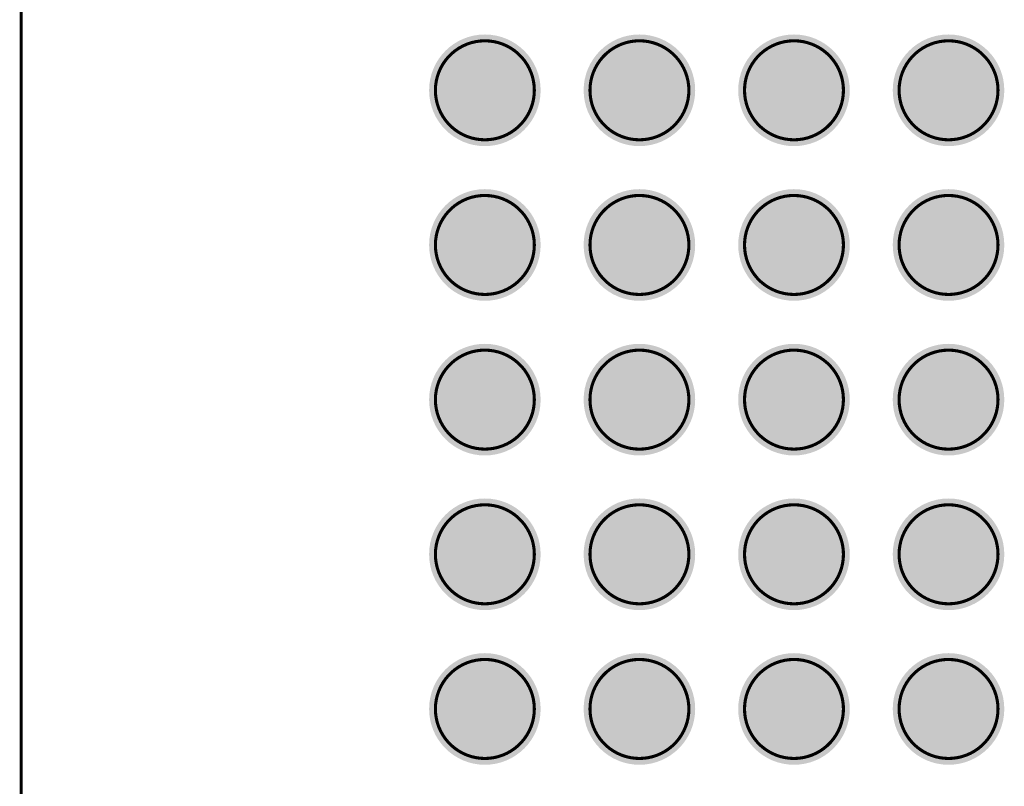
# Model space of a CAD drawing. Header units: inches. Extents: x -0.12 to 1.77, y 0 to 1.45.
# Tile 18 of 24: x 0.59 to 0.9, y 0.71 to 0.96. Entities that reach past the tile are written whole.
import ezdxf

# ---------------------------------------------------------------- set-up
doc = ezdxf.new("R2010")
doc.units = ezdxf.units.IN
doc.header["$MEASUREMENT"] = 0
for name, color, linetype in [('Mechanical 7', 56, 'Continuous'), ('Top Layer', 1, 'Continuous'), ('Top Paste', 8, 'Continuous'), ('Top Solder', 216, 'Continuous')]:
    doc.layers.add(name, color=color, linetype=linetype)

# ---------------------------------------------------------------- blocks, each defined once
blk = doc.blocks.new('OSM__S____S_S______P________S____1')
at = {"layer": 'Mechanical 7', "const_width": 0.000984}
blk.add_lwpolyline([(0, -0.59055), (0, 0.59055)], dxfattribs=at)
for points in [[(0.13188, 0.34449, -0.414214), (0.14763, 0.36024)], [(0.14763, 0.36024, -0.414214), (0.16338, 0.34449)], [(0.1811, 0.34449, -0.414214), (0.19685, 0.36024)], [(0.19684, 0.36024, -0.414214), (0.21259, 0.34449)], [(0.23031, 0.34449, -0.414214), (0.24606, 0.36024)], [(0.24606, 0.36024, -0.414214), (0.2618, 0.34449)], [(0.27953, 0.34449, -0.414214), (0.29528, 0.36024)], [(0.29527, 0.36024, -0.414214), (0.31102, 0.34449)], [(0.14763, 0.32874, -0.414214), (0.13188, 0.34449)], [(0.16338, 0.34449, -0.414214), (0.14763, 0.32874)], [(0.19684, 0.32874, -0.414214), (0.1811, 0.34449)], [(0.21259, 0.34449, -0.414214), (0.19684, 0.32874)], [(0.24606, 0.32874, -0.414214), (0.23031, 0.34449)], [(0.2618, 0.34449, -0.414214), (0.24606, 0.32874)], [(0.29527, 0.32874, -0.414214), (0.27953, 0.34449)], [(0.31102, 0.34449, -0.414214), (0.29527, 0.32874)], [(0.13188, 0.29528, -0.414214), (0.14763, 0.31103)], [(0.14763, 0.31102, -0.414214), (0.16338, 0.29528)], [(0.1811, 0.29527, -0.414214), (0.19685, 0.31103)], [(0.19684, 0.31102, -0.414214), (0.21259, 0.29527)], [(0.23031, 0.29528, -0.414214), (0.24606, 0.31103)], [(0.24606, 0.31102, -0.414214), (0.2618, 0.29528)], [(0.27953, 0.29527, -0.414214), (0.29528, 0.31103)], [(0.29527, 0.31102, -0.414214), (0.31102, 0.29527)], [(0.14763, 0.27953, -0.414214), (0.13188, 0.29528)], [(0.16338, 0.29528, -0.414214), (0.14763, 0.27953)], [(0.19684, 0.27953, -0.414214), (0.1811, 0.29527)], [(0.21259, 0.29527, -0.414214), (0.19684, 0.27953)], [(0.24606, 0.27953, -0.414214), (0.23031, 0.29528)], [(0.2618, 0.29528, -0.414214), (0.24606, 0.27953)], [(0.29527, 0.27953, -0.414214), (0.27953, 0.29527)], [(0.31102, 0.29527, -0.414214), (0.29527, 0.27953)], [(0.13188, 0.24606, -0.414214), (0.14763, 0.26182)], [(0.14763, 0.26181, -0.414214), (0.16338, 0.24606)], [(0.1811, 0.24606, -0.414214), (0.19685, 0.26181)], [(0.19684, 0.26181, -0.414214), (0.21259, 0.24606)], [(0.23031, 0.24606, -0.414214), (0.24606, 0.26182)], [(0.24606, 0.26181, -0.414214), (0.2618, 0.24606)], [(0.27952, 0.24606, -0.414214), (0.29528, 0.26181)], [(0.29527, 0.26181, -0.414214), (0.31102, 0.24606)], [(0.14763, 0.23032, -0.414214), (0.13188, 0.24606)], [(0.16338, 0.24606, -0.414214), (0.14763, 0.23032)], [(0.19684, 0.23031, -0.414214), (0.1811, 0.24606)], [(0.21259, 0.24606, -0.414214), (0.19684, 0.23031)], [(0.24606, 0.23032, -0.414214), (0.23031, 0.24606)], [(0.2618, 0.24606, -0.414214), (0.24606, 0.23032)], [(0.29527, 0.23031, -0.414214), (0.27952, 0.24606)], [(0.31102, 0.24606, -0.414214), (0.29527, 0.23031)], [(0.13188, 0.19685, -0.414214), (0.14763, 0.2126)], [(0.14763, 0.2126, -0.414214), (0.16338, 0.19685)], [(0.1811, 0.19685, -0.414214), (0.19685, 0.2126)], [(0.19684, 0.2126, -0.414214), (0.21259, 0.19685)], [(0.23031, 0.19685, -0.414214), (0.24606, 0.2126)], [(0.24606, 0.2126, -0.414214), (0.2618, 0.19685)], [(0.27953, 0.19685, -0.414214), (0.29528, 0.2126)], [(0.29527, 0.2126, -0.414214), (0.31102, 0.19685)], [(0.14763, 0.1811, -0.414214), (0.13188, 0.19685)], [(0.16338, 0.19685, -0.414214), (0.14763, 0.1811)], [(0.19684, 0.1811, -0.414214), (0.1811, 0.19685)], [(0.21259, 0.19685, -0.414214), (0.19684, 0.1811)], [(0.24606, 0.1811, -0.414214), (0.23031, 0.19685)], [(0.2618, 0.19685, -0.414214), (0.24606, 0.1811)], [(0.29527, 0.1811, -0.414214), (0.27953, 0.19685)], [(0.31102, 0.19685, -0.414214), (0.29527, 0.1811)], [(0.13188, 0.14764, -0.414214), (0.14763, 0.16339)], [(0.14763, 0.16339, -0.414214), (0.16338, 0.14764)], [(0.1811, 0.14764, -0.414214), (0.19685, 0.16339)], [(0.19684, 0.16338, -0.414214), (0.21259, 0.14764)], [(0.23031, 0.14764, -0.414214), (0.24606, 0.16339)], [(0.24606, 0.16339, -0.414214), (0.2618, 0.14764)], [(0.27953, 0.14764, -0.414214), (0.29528, 0.16339)], [(0.29527, 0.16338, -0.414214), (0.31102, 0.14764)], [(0.14763, 0.13189, -0.414214), (0.13188, 0.14764)], [(0.16338, 0.14764, -0.414214), (0.14763, 0.13189)], [(0.19684, 0.13189, -0.414214), (0.1811, 0.14764)], [(0.21259, 0.14764, -0.414214), (0.19684, 0.13189)], [(0.24606, 0.13189, -0.414214), (0.23031, 0.14764)], [(0.2618, 0.14764, -0.414214), (0.24606, 0.13189)], [(0.29527, 0.13189, -0.414214), (0.27953, 0.14764)], [(0.31102, 0.14764, -0.414214), (0.29527, 0.13189)]]:
    blk.add_lwpolyline(points, format="xyb", dxfattribs=at)
at = {"layer": 'Mechanical 7', "const_width": 0.000492}
for points in [[(0.14739, 0.36024, 1), (0.14788, 0.36024, 1)], [(0.14739, 0.36024, 1), (0.14788, 0.36024, 1)], [(0.1966, 0.36024, 1), (0.19709, 0.36024, 1)], [(0.1966, 0.36024, 1), (0.19709, 0.36024, 1)], [(0.24581, 0.36024, 1), (0.2463, 0.36024, 1)], [(0.24581, 0.36024, 1), (0.24631, 0.36024, 1)], [(0.29503, 0.36024, 1), (0.29552, 0.36024, 1)], [(0.29503, 0.36024, 1), (0.29552, 0.36024, 1)], [(0.13164, 0.34449, 1), (0.13213, 0.34449, 1)], [(0.13164, 0.34449, 1), (0.13213, 0.34449, 1)], [(0.16313, 0.34449, 1), (0.16363, 0.34449, 1)], [(0.16313, 0.34449, 1), (0.16363, 0.34449, 1)], [(0.18085, 0.34449, 1), (0.18134, 0.34449, 1)], [(0.18085, 0.34449, 1), (0.18134, 0.34449, 1)], [(0.21235, 0.34449, 1), (0.21284, 0.34449, 1)], [(0.21235, 0.34449, 1), (0.21284, 0.34449, 1)], [(0.23006, 0.34449, 1), (0.23055, 0.34449, 1)], [(0.23006, 0.34449, 1), (0.23055, 0.34449, 1)], [(0.26156, 0.34449, 1), (0.26205, 0.34449, 1)], [(0.26156, 0.34449, 1), (0.26205, 0.34449, 1)], [(0.27928, 0.34449, 1), (0.27977, 0.34449, 1)], [(0.27928, 0.34449, 1), (0.27977, 0.34449, 1)], [(0.31078, 0.34449, 1), (0.31127, 0.34449, 1)], [(0.31078, 0.34449, 1), (0.31127, 0.34449, 1)], [(0.14739, 0.32874, 1), (0.14788, 0.32874, 1)], [(0.14739, 0.32874, 1), (0.14788, 0.32874, 1)], [(0.1966, 0.32874, 1), (0.19709, 0.32874, 1)], [(0.1966, 0.32874, 1), (0.19709, 0.32874, 1)], [(0.24581, 0.32874, 1), (0.2463, 0.32874, 1)], [(0.24581, 0.32874, 1), (0.2463, 0.32874, 1)], [(0.29503, 0.32874, 1), (0.29552, 0.32874, 1)], [(0.29503, 0.32874, 1), (0.29552, 0.32874, 1)], [(0.14739, 0.31102, 1), (0.14788, 0.31102, 1)], [(0.14739, 0.31103, 1), (0.14788, 0.31103, 1)], [(0.1966, 0.31102, 1), (0.19709, 0.31102, 1)], [(0.1966, 0.31103, 1), (0.19709, 0.31103, 1)], [(0.24581, 0.31102, 1), (0.2463, 0.31102, 1)], [(0.24581, 0.31103, 1), (0.24631, 0.31103, 1)], [(0.29503, 0.31103, 1), (0.29552, 0.31103, 1)], [(0.29503, 0.31102, 1), (0.29552, 0.31102, 1)], [(0.13164, 0.29528, 1), (0.13213, 0.29528, 1)], [(0.13164, 0.29528, 1), (0.13213, 0.29528, 1)], [(0.16313, 0.29528, 1), (0.16363, 0.29528, 1)], [(0.16313, 0.29528, 1), (0.16363, 0.29528, 1)], [(0.18085, 0.29527, 1), (0.18134, 0.29527, 1)], [(0.18085, 0.29527, 1), (0.18134, 0.29527, 1)], [(0.21235, 0.29527, 1), (0.21284, 0.29527, 1)], [(0.21235, 0.29527, 1), (0.21284, 0.29527, 1)], [(0.23006, 0.29528, 1), (0.23055, 0.29528, 1)], [(0.23006, 0.29528, 1), (0.23055, 0.29528, 1)], [(0.26156, 0.29528, 1), (0.26205, 0.29528, 1)], [(0.26156, 0.29528, 1), (0.26205, 0.29528, 1)], [(0.27928, 0.29527, 1), (0.27977, 0.29527, 1)], [(0.27928, 0.29527, 1), (0.27977, 0.29527, 1)], [(0.31078, 0.29527, 1), (0.31127, 0.29527, 1)], [(0.31078, 0.29527, 1), (0.31127, 0.29527, 1)], [(0.14739, 0.27953, 1), (0.14788, 0.27953, 1)], [(0.14739, 0.27953, 1), (0.14788, 0.27953, 1)], [(0.1966, 0.27953, 1), (0.19709, 0.27953, 1)], [(0.1966, 0.27953, 1), (0.19709, 0.27953, 1)], [(0.24581, 0.27953, 1), (0.2463, 0.27953, 1)], [(0.24581, 0.27953, 1), (0.2463, 0.27953, 1)], [(0.29503, 0.27953, 1), (0.29552, 0.27953, 1)], [(0.29503, 0.27953, 1), (0.29552, 0.27953, 1)], [(0.14739, 0.26182, 1), (0.14788, 0.26182, 1)], [(0.14738, 0.26181, 1), (0.14788, 0.26181, 1)], [(0.1966, 0.26181, 1), (0.19709, 0.26181, 1)], [(0.1966, 0.26181, 1), (0.19709, 0.26181, 1)], [(0.24581, 0.26181, 1), (0.2463, 0.26181, 1)], [(0.24581, 0.26182, 1), (0.2463, 0.26182, 1)], [(0.29503, 0.26181, 1), (0.29552, 0.26181, 1)], [(0.29503, 0.26181, 1), (0.29552, 0.26181, 1)], [(0.13164, 0.24606, 1), (0.13213, 0.24606, 1)], [(0.13164, 0.24606, 1), (0.13213, 0.24606, 1)], [(0.16313, 0.24606, 1), (0.16362, 0.24606, 1)], [(0.16313, 0.24606, 1), (0.16362, 0.24606, 1)], [(0.18085, 0.24606, 1), (0.18134, 0.24606, 1)], [(0.18085, 0.24606, 1), (0.18134, 0.24606, 1)], [(0.21235, 0.24606, 1), (0.21284, 0.24606, 1)], [(0.21235, 0.24606, 1), (0.21284, 0.24606, 1)], [(0.23006, 0.24606, 1), (0.23055, 0.24606, 1)], [(0.23006, 0.24606, 1), (0.23055, 0.24606, 1)], [(0.26156, 0.24606, 1), (0.26205, 0.24606, 1)], [(0.26156, 0.24606, 1), (0.26205, 0.24606, 1)], [(0.27928, 0.24606, 1), (0.27977, 0.24606, 1)], [(0.27928, 0.24606, 1), (0.27977, 0.24606, 1)], [(0.31077, 0.24606, 1), (0.31127, 0.24606, 1)], [(0.31077, 0.24606, 1), (0.31127, 0.24606, 1)], [(0.14738, 0.23032, 1), (0.14788, 0.23032, 1)], [(0.14738, 0.23032, 1), (0.14788, 0.23032, 1)], [(0.1966, 0.23031, 1), (0.19709, 0.23031, 1)], [(0.1966, 0.23031, 1), (0.19709, 0.23031, 1)], [(0.24581, 0.23032, 1), (0.2463, 0.23032, 1)], [(0.24581, 0.23032, 1), (0.2463, 0.23032, 1)], [(0.29503, 0.23031, 1), (0.29552, 0.23031, 1)], [(0.29503, 0.23031, 1), (0.29552, 0.23031, 1)], [(0.14739, 0.2126, 1), (0.14788, 0.2126, 1)], [(0.14739, 0.2126, 1), (0.14788, 0.2126, 1)], [(0.1966, 0.2126, 1), (0.19709, 0.2126, 1)], [(0.1966, 0.2126, 1), (0.19709, 0.2126, 1)], [(0.24581, 0.2126, 1), (0.2463, 0.2126, 1)], [(0.24581, 0.2126, 1), (0.24631, 0.2126, 1)], [(0.29503, 0.2126, 1), (0.29552, 0.2126, 1)], [(0.29503, 0.2126, 1), (0.29552, 0.2126, 1)], [(0.13164, 0.19685, 1), (0.13213, 0.19685, 1)], [(0.13164, 0.19685, 1), (0.13213, 0.19685, 1)], [(0.16313, 0.19685, 1), (0.16363, 0.19685, 1)], [(0.16313, 0.19685, 1), (0.16363, 0.19685, 1)], [(0.18085, 0.19685, 1), (0.18134, 0.19685, 1)], [(0.18085, 0.19685, 1), (0.18134, 0.19685, 1)], [(0.21235, 0.19685, 1), (0.21284, 0.19685, 1)], [(0.21235, 0.19685, 1), (0.21284, 0.19685, 1)], [(0.23006, 0.19685, 1), (0.23055, 0.19685, 1)], [(0.23006, 0.19685, 1), (0.23055, 0.19685, 1)], [(0.26156, 0.19685, 1), (0.26205, 0.19685, 1)], [(0.26156, 0.19685, 1), (0.26205, 0.19685, 1)], [(0.27928, 0.19685, 1), (0.27977, 0.19685, 1)], [(0.27928, 0.19685, 1), (0.27977, 0.19685, 1)], [(0.31078, 0.19685, 1), (0.31127, 0.19685, 1)], [(0.31078, 0.19685, 1), (0.31127, 0.19685, 1)], [(0.14739, 0.1811, 1), (0.14788, 0.1811, 1)], [(0.14739, 0.1811, 1), (0.14788, 0.1811, 1)], [(0.1966, 0.1811, 1), (0.19709, 0.1811, 1)], [(0.1966, 0.1811, 1), (0.19709, 0.1811, 1)], [(0.24581, 0.1811, 1), (0.2463, 0.1811, 1)], [(0.24581, 0.1811, 1), (0.2463, 0.1811, 1)], [(0.29503, 0.1811, 1), (0.29552, 0.1811, 1)], [(0.29503, 0.1811, 1), (0.29552, 0.1811, 1)], [(0.14739, 0.16339, 1), (0.14788, 0.16339, 1)], [(0.14739, 0.16339, 1), (0.14788, 0.16339, 1)], [(0.1966, 0.16338, 1), (0.19709, 0.16338, 1)], [(0.1966, 0.16339, 1), (0.19709, 0.16339, 1)], [(0.24581, 0.16339, 1), (0.2463, 0.16339, 1)], [(0.24581, 0.16339, 1), (0.24631, 0.16339, 1)], [(0.29503, 0.16338, 1), (0.29552, 0.16338, 1)], [(0.29503, 0.16339, 1), (0.29552, 0.16339, 1)], [(0.13164, 0.14764, 1), (0.13213, 0.14764, 1)], [(0.13164, 0.14764, 1), (0.13213, 0.14764, 1)], [(0.16313, 0.14764, 1), (0.16363, 0.14764, 1)], [(0.16313, 0.14764, 1), (0.16363, 0.14764, 1)], [(0.18085, 0.14764, 1), (0.18134, 0.14764, 1)], [(0.18085, 0.14764, 1), (0.18134, 0.14764, 1)], [(0.21235, 0.14764, 1), (0.21284, 0.14764, 1)], [(0.21235, 0.14764, 1), (0.21284, 0.14764, 1)], [(0.23006, 0.14764, 1), (0.23055, 0.14764, 1)], [(0.23006, 0.14764, 1), (0.23055, 0.14764, 1)], [(0.26156, 0.14764, 1), (0.26205, 0.14764, 1)], [(0.26156, 0.14764, 1), (0.26205, 0.14764, 1)], [(0.27928, 0.14764, 1), (0.27977, 0.14764, 1)], [(0.27928, 0.14764, 1), (0.27977, 0.14764, 1)], [(0.31078, 0.14764, 1), (0.31127, 0.14764, 1)], [(0.31078, 0.14764, 1), (0.31127, 0.14764, 1)], [(0.14739, 0.13189, 1), (0.14788, 0.13189, 1)], [(0.14739, 0.13189, 1), (0.14788, 0.13189, 1)], [(0.1966, 0.13189, 1), (0.19709, 0.13189, 1)], [(0.1966, 0.13189, 1), (0.19709, 0.13189, 1)], [(0.24581, 0.13189, 1), (0.2463, 0.13189, 1)], [(0.24581, 0.13189, 1), (0.2463, 0.13189, 1)], [(0.29503, 0.13189, 1), (0.29552, 0.13189, 1)], [(0.29503, 0.13189, 1), (0.29552, 0.13189, 1)]]:
    blk.add_lwpolyline(points, format="xyb", close=True, dxfattribs=at)
blk = doc.blocks.new('OSM__SIZE_M_MEDIUM__PLATFORM_SIDE_2')
at = {"layer": 'Mechanical 7', "const_width": 0.000984}
blk.add_lwpolyline([(-0.29528, -0.59055), (-0.29528, 0.59055)], dxfattribs=at)
for points in [[(-0.1634, 0.34449, -0.414214), (-0.14764, 0.36024)], [(-0.14765, 0.36024, -0.414214), (-0.1319, 0.34449)], [(-0.11418, 0.34449, -0.414214), (-0.09843, 0.36024)], [(-0.09843, 0.36024, -0.414214), (-0.08269, 0.34449)], [(-0.06497, 0.34449, -0.414214), (-0.04922, 0.36024)], [(-0.04922, 0.36024, -0.414214), (-0.03347, 0.34449)], [(-0.01575, 0.34449, -0.414214), (0, 0.36024)], [(-0.00001, 0.36024, -0.414214), (0.01574, 0.34449)], [(-0.14765, 0.32874, -0.414214), (-0.1634, 0.34449)], [(-0.1319, 0.34449, -0.414214), (-0.14765, 0.32874)], [(-0.09843, 0.32874, -0.414214), (-0.11418, 0.34449)], [(-0.08269, 0.34449, -0.414214), (-0.09843, 0.32874)], [(-0.04922, 0.32874, -0.414214), (-0.06497, 0.34449)], [(-0.03347, 0.34449, -0.414214), (-0.04922, 0.32874)], [(-0.00001, 0.32874, -0.414214), (-0.01575, 0.34449)], [(0.01574, 0.34449, -0.414214), (-0.00001, 0.32874)], [(-0.1634, 0.29528, -0.414214), (-0.14764, 0.31103)], [(-0.14765, 0.31102, -0.414214), (-0.1319, 0.29528)], [(-0.11418, 0.29527, -0.414214), (-0.09843, 0.31103)], [(-0.09843, 0.31102, -0.414214), (-0.08269, 0.29527)], [(-0.06497, 0.29528, -0.414214), (-0.04922, 0.31103)], [(-0.04922, 0.31102, -0.414214), (-0.03347, 0.29528)], [(-0.01575, 0.29527, -0.414214), (0, 0.31103)], [(-0.00001, 0.31102, -0.414214), (0.01574, 0.29527)], [(-0.14765, 0.27953, -0.414214), (-0.1634, 0.29528)], [(-0.1319, 0.29528, -0.414214), (-0.14765, 0.27953)], [(-0.09843, 0.27953, -0.414214), (-0.11418, 0.29527)], [(-0.08269, 0.29527, -0.414214), (-0.09843, 0.27953)], [(-0.04922, 0.27953, -0.414214), (-0.06497, 0.29528)], [(-0.03347, 0.29528, -0.414214), (-0.04922, 0.27953)], [(-0.00001, 0.27953, -0.414214), (-0.01575, 0.29527)], [(0.01574, 0.29527, -0.414214), (-0.00001, 0.27953)], [(-0.1634, 0.24606, -0.414214), (-0.14765, 0.26182)], [(-0.14765, 0.26181, -0.414214), (-0.1319, 0.24606)], [(-0.11418, 0.24606, -0.414214), (-0.09843, 0.26181)], [(-0.09844, 0.26181, -0.414214), (-0.08269, 0.24606)], [(-0.06497, 0.24606, -0.414214), (-0.04922, 0.26182)], [(-0.04922, 0.26181, -0.414214), (-0.03348, 0.24606)], [(-0.01575, 0.24606, -0.414214), (0, 0.26181)], [(-0.00001, 0.26181, -0.414214), (0.01574, 0.24606)], [(-0.14765, 0.23032, -0.414214), (-0.1634, 0.24606)], [(-0.1319, 0.24606, -0.414214), (-0.14765, 0.23032)], [(-0.09844, 0.23031, -0.414214), (-0.11418, 0.24606)], [(-0.08269, 0.24606, -0.414214), (-0.09844, 0.23031)], [(-0.04922, 0.23032, -0.414214), (-0.06497, 0.24606)], [(-0.03348, 0.24606, -0.414214), (-0.04922, 0.23032)], [(-0.00001, 0.23031, -0.414214), (-0.01575, 0.24606)], [(0.01574, 0.24606, -0.414214), (-0.00001, 0.23031)], [(-0.1634, 0.19685, -0.414214), (-0.14764, 0.2126)], [(-0.14765, 0.2126, -0.414214), (-0.1319, 0.19685)], [(-0.11418, 0.19685, -0.414214), (-0.09843, 0.2126)], [(-0.09843, 0.2126, -0.414214), (-0.08269, 0.19685)], [(-0.06497, 0.19685, -0.414214), (-0.04922, 0.2126)], [(-0.04922, 0.2126, -0.414214), (-0.03347, 0.19685)], [(-0.01575, 0.19685, -0.414214), (0, 0.2126)], [(-0.00001, 0.2126, -0.414214), (0.01574, 0.19685)], [(-0.14765, 0.1811, -0.414214), (-0.1634, 0.19685)], [(-0.1319, 0.19685, -0.414214), (-0.14765, 0.1811)], [(-0.09843, 0.1811, -0.414214), (-0.11418, 0.19685)], [(-0.08269, 0.19685, -0.414214), (-0.09843, 0.1811)], [(-0.04922, 0.1811, -0.414214), (-0.06497, 0.19685)], [(-0.03347, 0.19685, -0.414214), (-0.04922, 0.1811)], [(-0.00001, 0.1811, -0.414214), (-0.01575, 0.19685)], [(0.01574, 0.19685, -0.414214), (-0.00001, 0.1811)], [(-0.1634, 0.14764, -0.414214), (-0.14764, 0.16339)], [(-0.14765, 0.16339, -0.414214), (-0.1319, 0.14764)], [(-0.11418, 0.14764, -0.414214), (-0.09843, 0.16339)], [(-0.09843, 0.16338, -0.414214), (-0.08269, 0.14764)], [(-0.06497, 0.14764, -0.414214), (-0.04922, 0.16339)], [(-0.04922, 0.16339, -0.414214), (-0.03347, 0.14764)], [(-0.01575, 0.14764, -0.414214), (0, 0.16339)], [(-0.00001, 0.16338, -0.414214), (0.01574, 0.14764)], [(-0.14765, 0.13189, -0.414214), (-0.1634, 0.14764)], [(-0.1319, 0.14764, -0.414214), (-0.14765, 0.13189)], [(-0.09843, 0.13189, -0.414214), (-0.11418, 0.14764)], [(-0.08269, 0.14764, -0.414214), (-0.09843, 0.13189)], [(-0.04922, 0.13189, -0.414214), (-0.06497, 0.14764)], [(-0.03347, 0.14764, -0.414214), (-0.04922, 0.13189)], [(-0.00001, 0.13189, -0.414214), (-0.01575, 0.14764)], [(0.01574, 0.14764, -0.414214), (-0.00001, 0.13189)]]:
    blk.add_lwpolyline(points, format="xyb", dxfattribs=at)
at = {"layer": 'Mechanical 7', "const_width": 0.000492}
for points in [[(-0.14789, 0.36024, 1), (-0.1474, 0.36024, 1)], [(-0.14789, 0.36024, 1), (-0.1474, 0.36024, 1)], [(-0.09868, 0.36024, 1), (-0.09819, 0.36024, 1)], [(-0.09868, 0.36024, 1), (-0.09818, 0.36024, 1)], [(-0.04947, 0.36024, 1), (-0.04897, 0.36024, 1)], [(-0.04947, 0.36024, 1), (-0.04898, 0.36024, 1)], [(-0.00025, 0.36024, 1), (0.00024, 0.36024, 1)], [(-0.00025, 0.36024, 1), (0.00024, 0.36024, 1)], [(-0.16364, 0.34449, 1), (-0.16315, 0.34449, 1)], [(-0.16364, 0.34449, 1), (-0.16315, 0.34449, 1)], [(-0.13215, 0.34449, 1), (-0.13165, 0.34449, 1)], [(-0.13215, 0.34449, 1), (-0.13165, 0.34449, 1)], [(-0.11443, 0.34449, 1), (-0.11394, 0.34449, 1)], [(-0.11443, 0.34449, 1), (-0.11394, 0.34449, 1)], [(-0.08293, 0.34449, 1), (-0.08244, 0.34449, 1)], [(-0.08293, 0.34449, 1), (-0.08244, 0.34449, 1)], [(-0.06522, 0.34449, 1), (-0.06472, 0.34449, 1)], [(-0.06522, 0.34449, 1), (-0.06472, 0.34449, 1)], [(-0.03372, 0.34449, 1), (-0.03323, 0.34449, 1)], [(-0.03372, 0.34449, 1), (-0.03323, 0.34449, 1)], [(-0.016, 0.34449, 1), (-0.01551, 0.34449, 1)], [(-0.016, 0.34449, 1), (-0.01551, 0.34449, 1)], [(0.0155, 0.34449, 1), (0.01599, 0.34449, 1)], [(0.0155, 0.34449, 1), (0.01599, 0.34449, 1)], [(-0.14789, 0.32874, 1), (-0.1474, 0.32874, 1)], [(-0.14789, 0.32874, 1), (-0.1474, 0.32874, 1)], [(-0.09868, 0.32874, 1), (-0.09819, 0.32874, 1)], [(-0.09868, 0.32874, 1), (-0.09819, 0.32874, 1)], [(-0.04947, 0.32874, 1), (-0.04898, 0.32874, 1)], [(-0.04947, 0.32874, 1), (-0.04898, 0.32874, 1)], [(-0.00025, 0.32874, 1), (0.00024, 0.32874, 1)], [(-0.00025, 0.32874, 1), (0.00024, 0.32874, 1)], [(-0.14789, 0.31103, 1), (-0.1474, 0.31103, 1)], [(-0.14789, 0.31102, 1), (-0.1474, 0.31102, 1)], [(-0.09868, 0.31102, 1), (-0.09819, 0.31102, 1)], [(-0.09868, 0.31103, 1), (-0.09818, 0.31103, 1)], [(-0.04947, 0.31103, 1), (-0.04897, 0.31103, 1)], [(-0.04947, 0.31102, 1), (-0.04898, 0.31102, 1)], [(-0.00025, 0.31102, 1), (0.00024, 0.31102, 1)], [(-0.00025, 0.31103, 1), (0.00024, 0.31103, 1)], [(-0.16364, 0.29528, 1), (-0.16315, 0.29528, 1)], [(-0.16364, 0.29528, 1), (-0.16315, 0.29528, 1)], [(-0.13215, 0.29528, 1), (-0.13165, 0.29528, 1)], [(-0.13215, 0.29528, 1), (-0.13165, 0.29528, 1)], [(-0.11443, 0.29527, 1), (-0.11394, 0.29527, 1)], [(-0.11443, 0.29527, 1), (-0.11394, 0.29527, 1)], [(-0.08293, 0.29527, 1), (-0.08244, 0.29527, 1)], [(-0.08293, 0.29527, 1), (-0.08244, 0.29527, 1)], [(-0.06522, 0.29528, 1), (-0.06472, 0.29528, 1)], [(-0.06522, 0.29528, 1), (-0.06472, 0.29528, 1)], [(-0.03372, 0.29528, 1), (-0.03323, 0.29528, 1)], [(-0.03372, 0.29528, 1), (-0.03323, 0.29528, 1)], [(-0.016, 0.29527, 1), (-0.01551, 0.29527, 1)], [(-0.016, 0.29527, 1), (-0.01551, 0.29527, 1)], [(0.0155, 0.29527, 1), (0.01599, 0.29527, 1)], [(0.0155, 0.29527, 1), (0.01599, 0.29527, 1)], [(-0.14789, 0.27953, 1), (-0.1474, 0.27953, 1)], [(-0.14789, 0.27953, 1), (-0.1474, 0.27953, 1)], [(-0.09868, 0.27953, 1), (-0.09819, 0.27953, 1)], [(-0.09868, 0.27953, 1), (-0.09819, 0.27953, 1)], [(-0.04947, 0.27953, 1), (-0.04898, 0.27953, 1)], [(-0.04947, 0.27953, 1), (-0.04898, 0.27953, 1)], [(-0.00025, 0.27953, 1), (0.00024, 0.27953, 1)], [(-0.00025, 0.27953, 1), (0.00024, 0.27953, 1)], [(-0.14789, 0.26182, 1), (-0.1474, 0.26182, 1)], [(-0.14789, 0.26181, 1), (-0.1474, 0.26181, 1)], [(-0.09868, 0.26181, 1), (-0.09819, 0.26181, 1)], [(-0.09868, 0.26181, 1), (-0.09819, 0.26181, 1)], [(-0.04947, 0.26181, 1), (-0.04898, 0.26181, 1)], [(-0.04947, 0.26182, 1), (-0.04897, 0.26182, 1)], [(-0.00025, 0.26181, 1), (0.00024, 0.26181, 1)], [(-0.00025, 0.26181, 1), (0.00024, 0.26181, 1)], [(-0.16364, 0.24606, 1), (-0.16315, 0.24606, 1)], [(-0.16364, 0.24606, 1), (-0.16315, 0.24606, 1)], [(-0.13215, 0.24606, 1), (-0.13165, 0.24606, 1)], [(-0.13215, 0.24606, 1), (-0.13165, 0.24606, 1)], [(-0.11443, 0.24606, 1), (-0.11394, 0.24606, 1)], [(-0.11443, 0.24606, 1), (-0.11394, 0.24606, 1)], [(-0.08293, 0.24606, 1), (-0.08244, 0.24606, 1)], [(-0.08293, 0.24606, 1), (-0.08244, 0.24606, 1)], [(-0.06522, 0.24606, 1), (-0.06473, 0.24606, 1)], [(-0.06522, 0.24606, 1), (-0.06473, 0.24606, 1)], [(-0.03372, 0.24606, 1), (-0.03323, 0.24606, 1)], [(-0.03372, 0.24606, 1), (-0.03323, 0.24606, 1)], [(-0.016, 0.24606, 1), (-0.01551, 0.24606, 1)], [(-0.016, 0.24606, 1), (-0.01551, 0.24606, 1)], [(0.0155, 0.24606, 1), (0.01599, 0.24606, 1)], [(0.0155, 0.24606, 1), (0.01599, 0.24606, 1)], [(-0.14789, 0.23032, 1), (-0.1474, 0.23032, 1)], [(-0.14789, 0.23032, 1), (-0.1474, 0.23032, 1)], [(-0.09868, 0.23031, 1), (-0.09819, 0.23031, 1)], [(-0.09868, 0.23031, 1), (-0.09819, 0.23031, 1)], [(-0.04947, 0.23032, 1), (-0.04898, 0.23032, 1)], [(-0.04947, 0.23032, 1), (-0.04898, 0.23032, 1)], [(-0.00025, 0.23031, 1), (0.00024, 0.23031, 1)], [(-0.00025, 0.23031, 1), (0.00024, 0.23031, 1)], [(-0.14789, 0.2126, 1), (-0.1474, 0.2126, 1)], [(-0.14789, 0.2126, 1), (-0.1474, 0.2126, 1)], [(-0.09868, 0.2126, 1), (-0.09819, 0.2126, 1)], [(-0.09868, 0.2126, 1), (-0.09818, 0.2126, 1)], [(-0.04947, 0.2126, 1), (-0.04897, 0.2126, 1)], [(-0.04947, 0.2126, 1), (-0.04898, 0.2126, 1)], [(-0.00025, 0.2126, 1), (0.00024, 0.2126, 1)], [(-0.00025, 0.2126, 1), (0.00024, 0.2126, 1)], [(-0.16364, 0.19685, 1), (-0.16315, 0.19685, 1)], [(-0.16364, 0.19685, 1), (-0.16315, 0.19685, 1)], [(-0.13215, 0.19685, 1), (-0.13165, 0.19685, 1)], [(-0.13215, 0.19685, 1), (-0.13165, 0.19685, 1)], [(-0.11443, 0.19685, 1), (-0.11394, 0.19685, 1)], [(-0.11443, 0.19685, 1), (-0.11394, 0.19685, 1)], [(-0.08293, 0.19685, 1), (-0.08244, 0.19685, 1)], [(-0.08293, 0.19685, 1), (-0.08244, 0.19685, 1)], [(-0.06522, 0.19685, 1), (-0.06472, 0.19685, 1)], [(-0.06522, 0.19685, 1), (-0.06472, 0.19685, 1)], [(-0.03372, 0.19685, 1), (-0.03323, 0.19685, 1)], [(-0.03372, 0.19685, 1), (-0.03323, 0.19685, 1)], [(-0.016, 0.19685, 1), (-0.01551, 0.19685, 1)], [(-0.016, 0.19685, 1), (-0.01551, 0.19685, 1)], [(0.0155, 0.19685, 1), (0.01599, 0.19685, 1)], [(0.0155, 0.19685, 1), (0.01599, 0.19685, 1)], [(-0.14789, 0.1811, 1), (-0.1474, 0.1811, 1)], [(-0.14789, 0.1811, 1), (-0.1474, 0.1811, 1)], [(-0.09868, 0.1811, 1), (-0.09819, 0.1811, 1)], [(-0.09868, 0.1811, 1), (-0.09819, 0.1811, 1)], [(-0.04947, 0.1811, 1), (-0.04898, 0.1811, 1)], [(-0.04947, 0.1811, 1), (-0.04898, 0.1811, 1)], [(-0.00025, 0.1811, 1), (0.00024, 0.1811, 1)], [(-0.00025, 0.1811, 1), (0.00024, 0.1811, 1)], [(-0.14789, 0.16339, 1), (-0.1474, 0.16339, 1)], [(-0.14789, 0.16339, 1), (-0.1474, 0.16339, 1)], [(-0.09868, 0.16338, 1), (-0.09819, 0.16338, 1)], [(-0.09868, 0.16339, 1), (-0.09818, 0.16339, 1)], [(-0.04947, 0.16339, 1), (-0.04897, 0.16339, 1)], [(-0.04947, 0.16339, 1), (-0.04898, 0.16339, 1)], [(-0.00025, 0.16338, 1), (0.00024, 0.16338, 1)], [(-0.00025, 0.16339, 1), (0.00024, 0.16339, 1)], [(-0.16364, 0.14764, 1), (-0.16315, 0.14764, 1)], [(-0.16364, 0.14764, 1), (-0.16315, 0.14764, 1)], [(-0.13215, 0.14764, 1), (-0.13165, 0.14764, 1)], [(-0.13215, 0.14764, 1), (-0.13165, 0.14764, 1)], [(-0.11443, 0.14764, 1), (-0.11394, 0.14764, 1)], [(-0.11443, 0.14764, 1), (-0.11394, 0.14764, 1)], [(-0.08293, 0.14764, 1), (-0.08244, 0.14764, 1)], [(-0.08293, 0.14764, 1), (-0.08244, 0.14764, 1)], [(-0.06522, 0.14764, 1), (-0.06472, 0.14764, 1)], [(-0.06522, 0.14764, 1), (-0.06472, 0.14764, 1)], [(-0.03372, 0.14764, 1), (-0.03323, 0.14764, 1)], [(-0.03372, 0.14764, 1), (-0.03323, 0.14764, 1)], [(-0.016, 0.14764, 1), (-0.01551, 0.14764, 1)], [(-0.016, 0.14764, 1), (-0.01551, 0.14764, 1)], [(0.0155, 0.14764, 1), (0.01599, 0.14764, 1)], [(0.0155, 0.14764, 1), (0.01599, 0.14764, 1)], [(-0.14789, 0.13189, 1), (-0.1474, 0.13189, 1)], [(-0.14789, 0.13189, 1), (-0.1474, 0.13189, 1)], [(-0.09868, 0.13189, 1), (-0.09819, 0.13189, 1)], [(-0.09868, 0.13189, 1), (-0.09819, 0.13189, 1)], [(-0.04947, 0.13189, 1), (-0.04898, 0.13189, 1)], [(-0.04947, 0.13189, 1), (-0.04898, 0.13189, 1)], [(-0.00025, 0.13189, 1), (0.00024, 0.13189, 1)], [(-0.00025, 0.13189, 1), (0.00024, 0.13189, 1)]]:
    blk.add_lwpolyline(points, format="xyb", close=True, dxfattribs=at)
blk = doc.blocks.new('OSM__S____0_Z_____P________S____3')
at = {"layer": 'Top Layer'}
h = blk.add_hatch(color=1, dxfattribs=at)
edge = h.paths.add_edge_path()
edge.add_arc((-0.14764, 0.34449), 0.01575, 0, 360)
h = blk.add_hatch(color=1, dxfattribs=at)
edge = h.paths.add_edge_path()
edge.add_arc((-0.09843, 0.34449), 0.01575, 0, 360)
h = blk.add_hatch(color=1, dxfattribs=at)
edge = h.paths.add_edge_path()
edge.add_arc((-0.04921, 0.34449), 0.01575, 0, 360)
h = blk.add_hatch(color=1, dxfattribs=at)
edge = h.paths.add_edge_path()
edge.add_arc((0, 0.34449), 0.01575, 0, 360)
h = blk.add_hatch(color=1, dxfattribs=at)
edge = h.paths.add_edge_path()
edge.add_arc((-0.14764, 0.29528), 0.01575, 0, 360)
h = blk.add_hatch(color=1, dxfattribs=at)
edge = h.paths.add_edge_path()
edge.add_arc((-0.09843, 0.29528), 0.01575, 0, 360)
h = blk.add_hatch(color=1, dxfattribs=at)
edge = h.paths.add_edge_path()
edge.add_arc((-0.04921, 0.29528), 0.01575, 0, 360)
h = blk.add_hatch(color=1, dxfattribs=at)
edge = h.paths.add_edge_path()
edge.add_arc((0, 0.29528), 0.01575, 0, 360)
h = blk.add_hatch(color=1, dxfattribs=at)
edge = h.paths.add_edge_path()
edge.add_arc((-0.14764, 0.24606), 0.01575, 0, 360)
h = blk.add_hatch(color=1, dxfattribs=at)
edge = h.paths.add_edge_path()
edge.add_arc((-0.09843, 0.24606), 0.01575, 0, 360)
h = blk.add_hatch(color=1, dxfattribs=at)
edge = h.paths.add_edge_path()
edge.add_arc((-0.04921, 0.24606), 0.01575, 0, 360)
h = blk.add_hatch(color=1, dxfattribs=at)
edge = h.paths.add_edge_path()
edge.add_arc((0, 0.24606), 0.01575, 0, 360)
h = blk.add_hatch(color=1, dxfattribs=at)
edge = h.paths.add_edge_path()
edge.add_arc((-0.14764, 0.19685), 0.01575, 0, 360)
h = blk.add_hatch(color=1, dxfattribs=at)
edge = h.paths.add_edge_path()
edge.add_arc((-0.09843, 0.19685), 0.01575, 0, 360)
h = blk.add_hatch(color=1, dxfattribs=at)
edge = h.paths.add_edge_path()
edge.add_arc((-0.04921, 0.19685), 0.01575, 0, 360)
h = blk.add_hatch(color=1, dxfattribs=at)
edge = h.paths.add_edge_path()
edge.add_arc((0, 0.19685), 0.01575, 0, 360)
h = blk.add_hatch(color=1, dxfattribs=at)
edge = h.paths.add_edge_path()
edge.add_arc((-0.14764, 0.14764), 0.01575, 0, 360)
h = blk.add_hatch(color=1, dxfattribs=at)
edge = h.paths.add_edge_path()
edge.add_arc((-0.09843, 0.14764), 0.01575, 0, 360)
h = blk.add_hatch(color=1, dxfattribs=at)
edge = h.paths.add_edge_path()
edge.add_arc((-0.04921, 0.14764), 0.01575, 0, 360)
h = blk.add_hatch(color=1, dxfattribs=at)
edge = h.paths.add_edge_path()
edge.add_arc((0, 0.14764), 0.01575, 0, 360)
at = {"layer": 'Top Paste'}
h = blk.add_hatch(color=8, dxfattribs=at)
edge = h.paths.add_edge_path()
edge.add_arc((-0.14764, 0.34449), 0.01575, 0, 360)
h = blk.add_hatch(color=8, dxfattribs=at)
edge = h.paths.add_edge_path()
edge.add_arc((-0.09843, 0.34449), 0.01575, 0, 360)
h = blk.add_hatch(color=8, dxfattribs=at)
edge = h.paths.add_edge_path()
edge.add_arc((-0.04921, 0.34449), 0.01575, 0, 360)
h = blk.add_hatch(color=8, dxfattribs=at)
edge = h.paths.add_edge_path()
edge.add_arc((0, 0.34449), 0.01575, 0, 360)
h = blk.add_hatch(color=8, dxfattribs=at)
edge = h.paths.add_edge_path()
edge.add_arc((-0.14764, 0.29528), 0.01575, 0, 360)
h = blk.add_hatch(color=8, dxfattribs=at)
edge = h.paths.add_edge_path()
edge.add_arc((-0.09843, 0.29528), 0.01575, 0, 360)
h = blk.add_hatch(color=8, dxfattribs=at)
edge = h.paths.add_edge_path()
edge.add_arc((-0.04921, 0.29528), 0.01575, 0, 360)
h = blk.add_hatch(color=8, dxfattribs=at)
edge = h.paths.add_edge_path()
edge.add_arc((0, 0.29528), 0.01575, 0, 360)
h = blk.add_hatch(color=8, dxfattribs=at)
edge = h.paths.add_edge_path()
edge.add_arc((-0.14764, 0.24606), 0.01575, 0, 360)
h = blk.add_hatch(color=8, dxfattribs=at)
edge = h.paths.add_edge_path()
edge.add_arc((-0.09843, 0.24606), 0.01575, 0, 360)
h = blk.add_hatch(color=8, dxfattribs=at)
edge = h.paths.add_edge_path()
edge.add_arc((-0.04921, 0.24606), 0.01575, 0, 360)
h = blk.add_hatch(color=8, dxfattribs=at)
edge = h.paths.add_edge_path()
edge.add_arc((0, 0.24606), 0.01575, 0, 360)
h = blk.add_hatch(color=8, dxfattribs=at)
edge = h.paths.add_edge_path()
edge.add_arc((-0.14764, 0.19685), 0.01575, 0, 360)
h = blk.add_hatch(color=8, dxfattribs=at)
edge = h.paths.add_edge_path()
edge.add_arc((-0.09843, 0.19685), 0.01575, 0, 360)
h = blk.add_hatch(color=8, dxfattribs=at)
edge = h.paths.add_edge_path()
edge.add_arc((-0.04921, 0.19685), 0.01575, 0, 360)
h = blk.add_hatch(color=8, dxfattribs=at)
edge = h.paths.add_edge_path()
edge.add_arc((0, 0.19685), 0.01575, 0, 360)
h = blk.add_hatch(color=8, dxfattribs=at)
edge = h.paths.add_edge_path()
edge.add_arc((-0.14764, 0.14764), 0.01575, 0, 360)
h = blk.add_hatch(color=8, dxfattribs=at)
edge = h.paths.add_edge_path()
edge.add_arc((-0.09843, 0.14764), 0.01575, 0, 360)
h = blk.add_hatch(color=8, dxfattribs=at)
edge = h.paths.add_edge_path()
edge.add_arc((-0.04921, 0.14764), 0.01575, 0, 360)
h = blk.add_hatch(color=8, dxfattribs=at)
edge = h.paths.add_edge_path()
edge.add_arc((0, 0.14764), 0.01575, 0, 360)
at = {"layer": 'Top Solder'}
h = blk.add_hatch(color=216, dxfattribs=at)
edge = h.paths.add_edge_path()
edge.add_arc((-0.14764, 0.34449), 0.01776, 0, 360)
h = blk.add_hatch(color=216, dxfattribs=at)
edge = h.paths.add_edge_path()
edge.add_arc((-0.09843, 0.34449), 0.01776, 0, 360)
h = blk.add_hatch(color=216, dxfattribs=at)
edge = h.paths.add_edge_path()
edge.add_arc((-0.04921, 0.34449), 0.01776, 0, 360)
h = blk.add_hatch(color=216, dxfattribs=at)
edge = h.paths.add_edge_path()
edge.add_arc((0, 0.34449), 0.01776, 0, 360)
h = blk.add_hatch(color=216, dxfattribs=at)
edge = h.paths.add_edge_path()
edge.add_arc((-0.14764, 0.29528), 0.01776, 0, 360)
h = blk.add_hatch(color=216, dxfattribs=at)
edge = h.paths.add_edge_path()
edge.add_arc((-0.09843, 0.29528), 0.01776, 0, 360)
h = blk.add_hatch(color=216, dxfattribs=at)
edge = h.paths.add_edge_path()
edge.add_arc((-0.04921, 0.29528), 0.01776, 0, 360)
h = blk.add_hatch(color=216, dxfattribs=at)
edge = h.paths.add_edge_path()
edge.add_arc((0, 0.29528), 0.01776, 0, 360)
h = blk.add_hatch(color=216, dxfattribs=at)
edge = h.paths.add_edge_path()
edge.add_arc((-0.14764, 0.24606), 0.01776, 0, 360)
h = blk.add_hatch(color=216, dxfattribs=at)
edge = h.paths.add_edge_path()
edge.add_arc((-0.09843, 0.24606), 0.01776, 0, 360)
h = blk.add_hatch(color=216, dxfattribs=at)
edge = h.paths.add_edge_path()
edge.add_arc((-0.04921, 0.24606), 0.01776, 0, 360)
h = blk.add_hatch(color=216, dxfattribs=at)
edge = h.paths.add_edge_path()
edge.add_arc((0, 0.24606), 0.01776, 0, 360)
h = blk.add_hatch(color=216, dxfattribs=at)
edge = h.paths.add_edge_path()
edge.add_arc((-0.14764, 0.19685), 0.01776, 0, 360)
h = blk.add_hatch(color=216, dxfattribs=at)
edge = h.paths.add_edge_path()
edge.add_arc((-0.09843, 0.19685), 0.01776, 0, 360)
h = blk.add_hatch(color=216, dxfattribs=at)
edge = h.paths.add_edge_path()
edge.add_arc((-0.04921, 0.19685), 0.01776, 0, 360)
h = blk.add_hatch(color=216, dxfattribs=at)
edge = h.paths.add_edge_path()
edge.add_arc((0, 0.19685), 0.01776, 0, 360)
h = blk.add_hatch(color=216, dxfattribs=at)
edge = h.paths.add_edge_path()
edge.add_arc((-0.14764, 0.14764), 0.01776, 0, 360)
h = blk.add_hatch(color=216, dxfattribs=at)
edge = h.paths.add_edge_path()
edge.add_arc((-0.09843, 0.14764), 0.01776, 0, 360)
h = blk.add_hatch(color=216, dxfattribs=at)
edge = h.paths.add_edge_path()
edge.add_arc((-0.04921, 0.14764), 0.01776, 0, 360)
h = blk.add_hatch(color=216, dxfattribs=at)
edge = h.paths.add_edge_path()
edge.add_arc((0, 0.14764), 0.01776, 0, 360)

msp = doc.modelspace()

# ---------------------------------------------------------------- block references
for name, p in [('OSM__S____0_Z_____P________S____3', (0.88582, 0.59055)), ('OSM__S____S_S______P________S____1', (0.59055, 0.59055)), ('OSM__SIZE_M_MEDIUM__PLATFORM_SIDE_2', (0.88583, 0.59055))]:
    msp.add_blockref(name, p)

doc.saveas('drawing.dxf')
